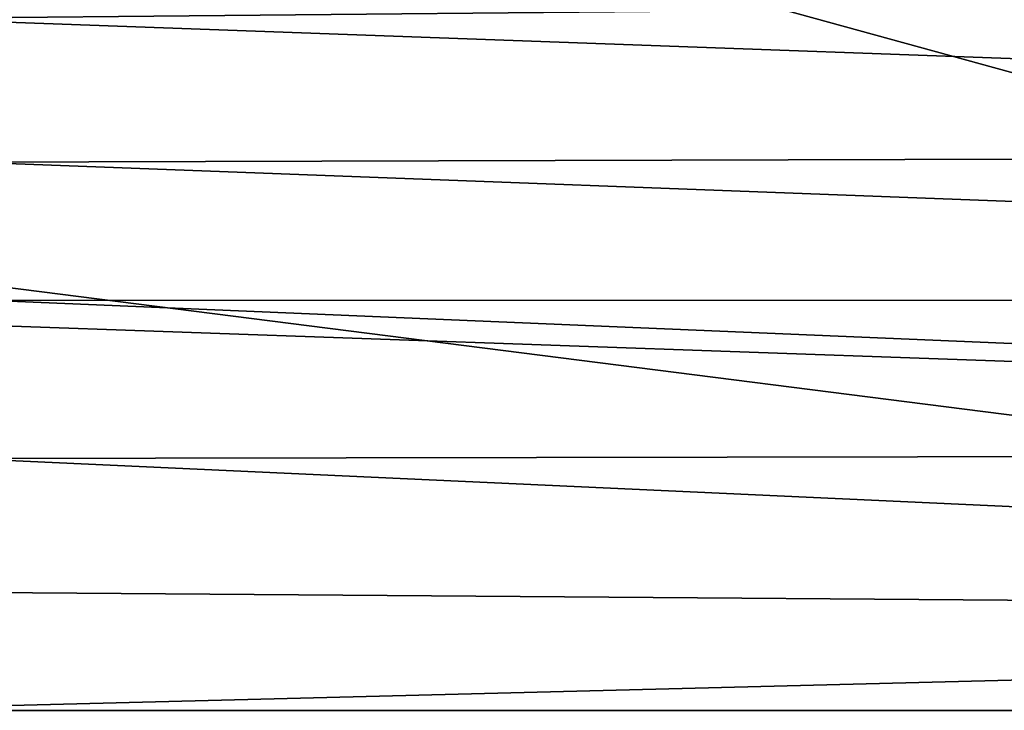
# Model space of a CAD drawing. Extents: x -46 to 46, y 1 to 197.
# Tile 133 of 168: x 34.574 to 35.625, y 121.707 to 122.444. Entities that reach past the tile are written whole.
import ezdxf

# ---------------------------------------------------------------- set-up
doc = ezdxf.new("R2010")
doc.units = 0
doc.header["$LTSCALE"] = 25.4
doc.layers.get('0').update_dxf_attribs({"color": 13, "linetype": 'CONTINUOUS'})

# ---------------------------------------------------------------- blocks, each defined once
blk = doc.blocks.new('BUSH-3401_STL')
at = {"color": 8}
mesh = blk.add_polyface(dxfattribs=at)
corners = [(38.1128, 121.7071, 136.0493), (34.4521, 122.1725, 136.476), (34.354, 121.7071, 136.0493), (34.523, 122.6933, 136.9535), (34.5463, 123.1966, 137.4149), (34.4458, 124.2558, 138.3861), (38.1128, 124.686, 138.7805), (34.354, 124.686, 138.7805), (34.5159, 123.7714, 137.942), (34.5455, 123.2894, 137.5), (38.2379, 122.0596, 136.3725), (38.2355, 124.3413, 138.4645), (38.382, 123.7348, 137.9084), (38.3825, 122.6618, 136.9246), (38.4255, 123.1966, 137.4149)]
mesh.append_faces([[corners[k] for k in face] for face in [(0, 1, 2), (5, 6, 7), (12, 13, 14)]], dxfattribs={"vtx0": -1, "color": 8})
mesh.append_faces([[corners[k] for k in face] for face in [(1, 0, 3), (3, 0, 4), (6, 10, 11), (11, 10, 12)]], dxfattribs={"vtx0": -1, "vtx1": -1, "color": 8})
mesh.append_faces([[corners[k] for k in face] for face in [(6, 4, 0)]], dxfattribs={"vtx0": -1, "vtx1": -1, "vtx2": -1, "color": 8})
mesh.append_faces([[corners[k] for k in face] for face in [(6, 5, 8), (6, 8, 9), (6, 9, 4), (6, 0, 10), (12, 10, 13)]], dxfattribs={"vtx0": -1, "vtx2": -1, "color": 8})
mesh = blk.add_polyface(dxfattribs=at)
corners = [(38.2355, 122.4817, 132.5605), (34.354, 122.583, 132.1039), (38.1128, 122.583, 132.1039), (34.4525, 122.4455, 132.7232), (38.382, 122.3033, 133.3638), (34.5232, 122.2924, 133.4128), (38.4255, 122.1451, 134.0766), (34.5463, 122.1445, 134.0793), (38.3798, 121.9828, 134.8074), (34.5455, 122.1178, 134.1993), (34.5159, 121.9761, 134.8378), (38.2317, 121.8051, 135.6082), (34.4458, 121.8336, 135.4794), (34.354, 121.7071, 136.0493), (38.1128, 121.7071, 136.0493)]
mesh.append_faces([[corners[k] for k in face] for face in [(0, 1, 2), (13, 11, 14)]], dxfattribs={"vtx0": -1, "color": 8})
mesh.append_faces([[corners[k] for k in face] for face in [(1, 0, 3), (3, 4, 5), (5, 6, 7), (7, 8, 9), (9, 8, 10), (10, 11, 12), (12, 11, 13)]], dxfattribs={"vtx0": -1, "vtx1": -1, "color": 8})
mesh.append_faces([[corners[k] for k in face] for face in [(3, 0, 4), (5, 4, 6), (7, 6, 8), (10, 8, 11)]], dxfattribs={"vtx0": -1, "vtx2": -1, "color": 8})
blk = doc.blocks.new('GRUPUJ_1')
at = {"color": 0}
blk.add_blockref('BUSH-3401_STL', (45.5568, -27.6526, -0.8958), dxfattribs=at)

msp = doc.modelspace()

# ---------------------------------------------------------------- block references
at = {"color": 0}
msp.add_blockref('GRUPUJ_1', (-45.5568, 27.6526, -67.9042), dxfattribs=at)

doc.saveas('drawing.dxf')
